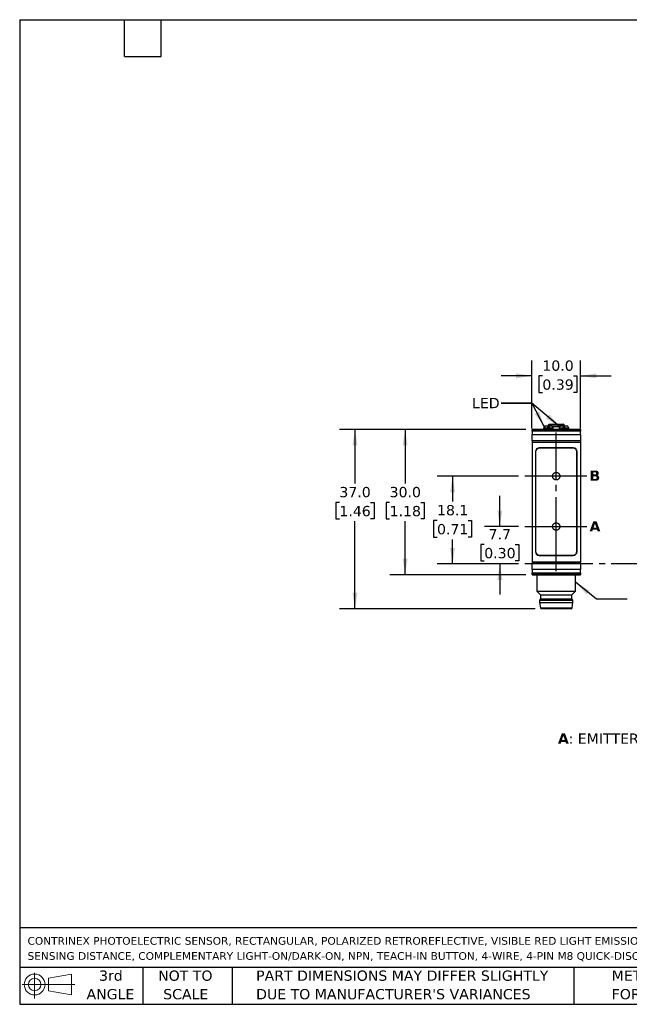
# Model space of a CAD drawing. Header units: millimetres. Extents: x 6 to 273, y 6 to 210.
# Tile 1 of 4: x 6 to 132, y 6 to 210. Entities that reach past the tile are written whole.
import ezdxf

# ---------------------------------------------------------------- set-up
doc = ezdxf.new("R2010")
doc.units = ezdxf.units.MM
doc.linetypes.add('SLD-Center', pattern=[19.05, 15.24, -1.27, 1.27, -1.27])
doc.linetypes.add('SLD-Solid', pattern=[0])
doc.layers.add('CENTER', color=40, linetype='SLD-Center')
doc.layers.add('DIMENSIONS', color=140, linetype='SLD-Solid', lineweight=25)
doc.layers.add('TEXT', color=140, linetype='SLD-Solid', lineweight=25)
doc.styles.add('SLDTEXTSTYLE0', font='VERDANAB.TTF')
doc.styles.add('SLDTEXTSTYLE1', font='VERDANA.TTF')
doc.styles.get("Standard").update_dxf_attribs({"font": 'VERDANA.TTF'})
doc.dimstyles.new('SLDDIMSTYLE0', dxfattribs={"dimtxt": 2.158008, "dimasz": 3.302, "dimexe": 0, "dimexo": 0.0625, "dimgap": 0.539502, "dimtad": 0, "dimtih": 1, "dimtoh": 1, "dimrnd": 1e-09, "dimzin": 12, "dimdsep": 46, "dimtxsty": 'SLDTEXTSTYLE1', "dimsah": 1, "dimcen": 0.09, "dimadec": 0, "dimazin": 3, "dimtfac": 1, "dimtmove": 0, "dimatfit": 0, "dimfxl": 0, "dimfrac": 2, "dimtolj": 1, "dimtzin": 12, "dimarcsym": 0})
doc.dimstyles.new('SLDDIMSTYLE1', dxfattribs={"dimtxt": 2.158008, "dimasz": 3.302, "dimexe": 0, "dimexo": 0.0625, "dimgap": 0.539502, "dimtad": 0, "dimtih": 1, "dimtoh": 1, "dimrnd": 1e-09, "dimzin": 12, "dimdsep": 46, "dimtxsty": 'SLDTEXTSTYLE1', "dimsah": 1, "dimcen": 0.09, "dimadec": 0, "dimazin": 3, "dimtfac": 1, "dimtofl": 0, "dimtmove": 0, "dimatfit": 3, "dimfxl": 0, "dimfrac": 2, "dimtolj": 1, "dimtzin": 12, "dimarcsym": 0})
doc.dimstyles.new('SLDDIMSTYLE2', dxfattribs={"dimtxt": 2.158008, "dimasz": 3.302, "dimexe": 0, "dimexo": 0.0625, "dimgap": 0.539502, "dimtad": 0, "dimtih": 1, "dimtoh": 1, "dimrnd": 1e-09, "dimzin": 4, "dimdsep": 46, "dimtxsty": 'SLDTEXTSTYLE1', "dimsah": 1, "dimcen": 0.09, "dimadec": 0, "dimazin": 1, "dimtfac": 1, "dimtmove": 0, "dimatfit": 0, "dimfxl": 0, "dimfrac": 2, "dimtolj": 1, "dimtzin": 12, "dimarcsym": 0})
doc.dimstyles.new('SLDDIMSTYLE3', dxfattribs={"dimtxt": 2.158008, "dimasz": 3.302, "dimexe": 0, "dimexo": 0.0625, "dimgap": 0.539502, "dimtad": 0, "dimtih": 1, "dimtoh": 1, "dimrnd": 1e-09, "dimzin": 4, "dimdsep": 46, "dimtxsty": 'SLDTEXTSTYLE1', "dimsah": 1, "dimcen": 0.09, "dimadec": 0, "dimazin": 1, "dimtfac": 1, "dimtofl": 0, "dimtmove": 0, "dimatfit": 3, "dimfxl": 0, "dimfrac": 2, "dimtolj": 1, "dimtzin": 12, "dimarcsym": 0})
doc.dimstyles.new('SLDDIMSTYLE5', dxfattribs={"dimtxt": 0.18, "dimasz": 3.302, "dimexe": 0, "dimexo": 0.0625, "dimgap": 0, "dimtad": 0, "dimtih": 1, "dimtoh": 1, "dimdec": 0, "dimrnd": 1e-09, "dimzin": 0, "dimdsep": 46, "dimtxsty": 'Standard', "dimsah": 1, "dimcen": 0.09, "dimadec": 0, "dimazin": 0, "dimtfac": 3.302, "dimtdec": 0, "dimtofl": 0, "dimtmove": 0, "dimatfit": 3, "dimfxl": 0, "dimfrac": 2, "dimtolj": 1, "dimtzin": 0, "dimarcsym": 0})

# ---------------------------------------------------------------- blocks, each defined once
blk = doc.blocks.new('Block11')
at = {"color": 7, "linetype": 'SLD-Solid', "lineweight": 18}
for p, q in [((2.59, 5.31), (2.59, 0)), ((5.48, 4.17), (10.18, 5.03)), ((5.48, 1.6), (5.48, 4.17)), ((10.18, 5.03), (10.18, 0.73)), ((0, 2.88), (10.87, 2.88)), ((5.48, 1.6), (10.18, 0.73))]:
    blk.add_line(p, q, dxfattribs=at)
for radius in [2.15, 1.29]:
    blk.add_circle((2.59, 2.88), radius, dxfattribs=at)
blk = doc.blocks.new('Block12')
at = {"color": 7, "linetype": 'Continuous'}
blk.add_blockref('Block11', (0, 0), dxfattribs=at)
blk = doc.blocks.new('SW_NOTE_0')
at = {"layer": 'TEXT', "color": 0, "attachment_point": 1}
for s, insert, char_height, style in [('A', (0, 2.69), 2.12, 'SLDTEXTSTYLE0'), (': EMITTER AXIS      ', (2.19, 2.69), 2.1167, 'SLDTEXTSTYLE1'), ('B', (30.97, 2.69), 2.12, 'SLDTEXTSTYLE0'), (': RECEIVER AXIS', (33.12, 2.69), 2.1167, 'SLDTEXTSTYLE1')]:
    blk.add_mtext(s, dxfattribs=dict(at, insert=insert, char_height=char_height, style=style))
blk = doc.blocks.new('SW_NOTE_0_1')
at = {"layer": 'TEXT', "color": 0, "char_height": 1.5875, "attachment_point": 1, "style": 'SLDTEXTSTYLE1'}
for s, insert in [('CONTRINEX PHOTOELECTRIC SENSOR, RECTANGULAR, POLARIZED RETROREFLECTIVE, VISIBLE RED LIGHT EMISSION, 20-4200MM ', (0, 2.02)), ('SENSING DISTANCE, COMPLEMENTARY LIGHT-ON/DARK-ON, NPN, TEACH-IN BUTTON, 4-WIRE, 4-PIN M8 QUICK-DISCONNECT.', (0, -1.1))]:
    blk.add_mtext(s, dxfattribs=dict(at, insert=insert))
blk = doc.blocks.new('SW_NOTE_0_4')
at = {"layer": 'TEXT', "color": 0, "char_height": 2.1167, "attachment_point": 1, "style": 'SLDTEXTSTYLE1'}
for s, insert in [('PART DIMENSIONS MAY DIFFER SLIGHTLY ', (0, 2.69)), ("DUE TO MANUFACTURER'S VARIANCES", (0, -1.13))]:
    blk.add_mtext(s, dxfattribs=dict(at, insert=insert))
blk = doc.blocks.new('SW_NOTE_0_5')
at = {"layer": 'TEXT', "color": 0, "char_height": 2.117, "attachment_point": 2, "style": 'SLDTEXTSTYLE1'}
for s, insert in [('NOT TO', (5.26, 2.69)), ('SCALE', (5.35, -1.13))]:
    blk.add_mtext(s, dxfattribs=dict(at, insert=insert))
blk = doc.blocks.new('SW_NOTE_0_6')
at = {"layer": 'TEXT', "color": 0, "char_height": 2.117, "attachment_point": 2, "style": 'SLDTEXTSTYLE1'}
for s, insert in [('3rd', (2.32, 2.69)), ('ANGLE', (2.22, -1.13))]:
    blk.add_mtext(s, dxfattribs=dict(at, insert=insert))
blk = doc.blocks.new('SW_NOTE_0_7')
at = {"layer": 'TEXT', "color": 0, "char_height": 2.1167, "attachment_point": 1, "style": 'SLDTEXTSTYLE1'}
for s, insert in [('METRIC UNITS USED ', (0, 2.69)), ('FOR PART DESIGN', (0, -1.13))]:
    blk.add_mtext(s, dxfattribs=dict(at, insert=insert))
blk = doc.blocks.new('_D')
at = {"layer": 'DIMENSIONS'}
for p, q in [((105.39, 104.95), (105.39, 111.3)), ((109.27, 104.95), (102.21, 104.95)), ((102.18, 101.27), (101.46, 101.27)), ((101.46, 101.27), (101.46, 97.84)), ((108.59, 101.27), (109.32, 101.27)), ((109.32, 101.27), (109.32, 97.84)), ((101.46, 97.84), (102.18, 97.84)), ((109.32, 97.84), (108.59, 97.84)), ((109.27, 97.25), (102.21, 97.25)), ((105.39, 97.25), (105.39, 90.9))]:
    blk.add_line(p, q, dxfattribs=at)
for points in [[(105.39, 104.95), (105.9, 108.25), (104.88, 108.25)], [(105.39, 97.25), (104.88, 93.94), (105.9, 93.94)]]:
    blk.add_solid(points, dxfattribs=at)
at = {"layer": 'DIMENSIONS', "char_height": 2.117, "attachment_point": 1, "style": 'SLDTEXTSTYLE1'}
for s, insert in [('7.7', (103.08, 104.44)), ('0.30', (102.18, 100.53))]:
    blk.add_mtext(s, dxfattribs=dict(at, insert=insert))
blk = doc.blocks.new('_D_1')
at = {"layer": 'DIMENSIONS'}
for p, q in [((109.27, 115.35), (92.47, 115.35)), ((95.64, 115.35), (95.64, 110.13)), ((92.44, 106.21), (91.71, 106.21)), ((91.71, 106.21), (91.71, 102.78)), ((98.85, 106.21), (99.57, 106.21)), ((99.57, 106.21), (99.57, 102.78)), ((91.71, 102.78), (92.44, 102.78)), ((95.64, 97.25), (95.64, 102.3)), ((99.57, 102.78), (98.85, 102.78)), ((109.27, 97.25), (92.47, 97.25))]:
    blk.add_line(p, q, dxfattribs=at)
for points in [[(95.64, 115.35), (95.14, 112.04), (96.15, 112.04)], [(95.64, 97.25), (96.15, 100.55), (95.14, 100.55)]]:
    blk.add_solid(points, dxfattribs=at)
at = {"layer": 'DIMENSIONS', "char_height": 2.117, "attachment_point": 1, "style": 'SLDTEXTSTYLE1'}
for s, insert in [('18.1', (92.44, 109.39)), ('0.71', (92.44, 105.47))]:
    blk.add_mtext(s, dxfattribs=dict(at, insert=insert))
blk = doc.blocks.new('_D_10')
at = {"layer": 'DIMENSIONS'}
for p, q in [((110.76, 125), (82.69, 125)), ((85.86, 125), (85.86, 113.86)), ((82.66, 109.94), (81.93, 109.94)), ((81.93, 109.94), (81.93, 106.51)), ((89.07, 109.94), (89.8, 109.94)), ((89.8, 109.94), (89.8, 106.51)), ((81.93, 106.51), (82.66, 106.51)), ((85.86, 95), (85.86, 106.03)), ((89.8, 106.51), (89.07, 106.51)), ((110.76, 95), (82.69, 95))]:
    blk.add_line(p, q, dxfattribs=at)
for points in [[(85.86, 125), (85.36, 121.69), (86.37, 121.69)], [(85.86, 95), (86.37, 98.3), (85.36, 98.3)]]:
    blk.add_solid(points, dxfattribs=at)
at = {"layer": 'DIMENSIONS', "char_height": 2.117, "attachment_point": 1, "style": 'SLDTEXTSTYLE1'}
for s, insert in [('30.0', (82.66, 113.12)), ('1.18', (82.66, 109.2))]:
    blk.add_mtext(s, dxfattribs=dict(at, insert=insert))
blk = doc.blocks.new('_D_11')
at = {"layer": 'DIMENSIONS'}
for p, q in [((110.76, 125), (72.34, 125)), ((75.51, 125), (75.51, 113.86)), ((72.3, 109.94), (71.58, 109.94)), ((71.58, 109.94), (71.58, 106.51)), ((78.72, 109.94), (79.44, 109.94)), ((79.44, 109.94), (79.44, 106.51)), ((71.58, 106.51), (72.3, 106.51)), ((75.51, 88), (75.51, 106.03)), ((79.44, 106.51), (78.72, 106.51)), ((112.68, 88), (72.34, 88))]:
    blk.add_line(p, q, dxfattribs=at)
for points in [[(75.51, 125), (75, 121.69), (76.02, 121.69)], [(75.51, 88), (76.02, 91.3), (75, 91.3)]]:
    blk.add_solid(points, dxfattribs=at)
at = {"layer": 'DIMENSIONS', "char_height": 2.117, "attachment_point": 1, "style": 'SLDTEXTSTYLE1'}
for s, insert in [('37.0', (72.3, 113.12)), ('1.46', (72.3, 109.2))]:
    blk.add_mtext(s, dxfattribs=dict(at, insert=insert))
blk = doc.blocks.new('_D_12')
at = {"layer": 'DIMENSIONS'}
for p, q in [((112.03, 125.18), (112.03, 139.22)), ((122.03, 125.18), (122.03, 139.22)), ((112.03, 136.05), (105.68, 136.05)), ((114.17, 136.05), (113.45, 136.05)), ((113.45, 136.05), (113.45, 132.62)), ((120.58, 136.05), (121.31, 136.05)), ((121.31, 136.05), (121.31, 132.62)), ((122.03, 136.05), (128.38, 136.05)), ((113.45, 132.62), (114.17, 132.62)), ((121.31, 132.62), (120.58, 132.62))]:
    blk.add_line(p, q, dxfattribs=at)
for points in [[(112.03, 136.05), (108.73, 136.56), (108.73, 135.54)], [(122.03, 136.05), (125.33, 135.54), (125.33, 136.56)]]:
    blk.add_solid(points, dxfattribs=at)
at = {"layer": 'DIMENSIONS', "char_height": 2.117, "attachment_point": 1, "style": 'SLDTEXTSTYLE1'}
for s, insert in [('10.0', (114.17, 139.22)), ('0.39', (114.17, 135.31))]:
    blk.add_mtext(s, dxfattribs=dict(at, insert=insert))

msp = doc.modelspace()

# ---------------------------------------------------------------- linework, layer by layer
for p, q in [((122.033, 124.996), (112.033, 124.996)), ((112.033, 124.996), (112.033, 124.963)), ((112.033, 124.963), (122.033, 124.963)), ((112.033, 124.623), (112.033, 124.963)), ((122.033, 124.623), (112.033, 124.623)), ((112.033, 124.623), (112.033, 123.911)), ((114.455, 125.316), (114.433, 125.271)), ((114.433, 125.271), (114.433, 124.996)), ((116.433, 125.271), (114.433, 125.271)), ((115.243, 125.646), (114.645, 125.646)), ((115.413, 125.946), (115.24, 125.646)), ((115.433, 125.316), (115.243, 125.646)), ((115.592, 125.592), (115.273, 125.592)), ((115.534, 125.492), (115.331, 125.492)), ((118.652, 125.946), (115.413, 125.946)), ((115.623, 125.646), (115.433, 125.316)), ((116.22, 125.646), (115.623, 125.646)), ((117.811, 125.592), (116.254, 125.592)), ((117.751, 125.492), (116.315, 125.492)), ((116.433, 125.271), (116.41, 125.316)), ((116.433, 124.996), (116.433, 125.271)), ((117.655, 125.316), (117.633, 125.271)), ((117.633, 125.271), (117.633, 124.996)), ((119.633, 125.271), (117.633, 125.271)), ((118.443, 125.646), (117.845, 125.646)), ((118.633, 125.316), (118.443, 125.646)), ((118.792, 125.592), (118.473, 125.592)), ((118.734, 125.492), (118.531, 125.492)), ((118.823, 125.646), (118.633, 125.316)), ((118.825, 125.646), (118.652, 125.946)), ((119.42, 125.646), (118.823, 125.646)), ((119.633, 125.271), (119.61, 125.316)), ((119.633, 124.996), (119.633, 125.271)), ((122.033, 124.996), (122.033, 124.963)), ((122.033, 124.963), (122.033, 124.623)), ((122.033, 123.911), (122.033, 124.623)), ((112.033, 123.911), (122.033, 123.911)), ((112.033, 122.621), (112.033, 123.911)), ((122.033, 122.621), (112.033, 122.621)), ((112.033, 122.621), (112.033, 122.366)), ((112.033, 122.366), (122.033, 122.366)), ((112.033, 122.366), (112.033, 97.626)), ((122.033, 123.911), (122.033, 122.621)), ((122.033, 122.621), (122.033, 122.366)), ((122.033, 122.366), (122.033, 97.626)), ((112.733, 120.396), (112.733, 99.796)), ((112.783, 120.346), (112.783, 99.846)), ((120.533, 121.196), (113.533, 121.196)), ((120.483, 121.146), (113.583, 121.146)), ((121.283, 99.846), (121.283, 120.346)), ((121.333, 99.796), (121.333, 120.396)), ((122.033, 97.626), (112.033, 97.626)), ((112.033, 97.626), (112.033, 97.371)), ((113.533, 98.996), (120.533, 98.996)), ((113.583, 99.046), (120.483, 99.046)), ((122.033, 97.371), (122.033, 97.626)), ((112.033, 97.371), (122.033, 97.371)), ((112.033, 96.081), (112.033, 97.371)), ((122.033, 96.081), (112.033, 96.081)), ((112.033, 96.081), (112.033, 95.369)), ((122.033, 97.371), (122.033, 96.081)), ((122.033, 95.369), (122.033, 96.081)), ((112.033, 95.369), (122.033, 95.369)), ((112.033, 95.029), (112.033, 95.369)), ((122.033, 95.029), (112.033, 95.029)), ((112.033, 95.029), (112.033, 94.996)), ((112.033, 94.996), (122.033, 94.996)), ((113.033, 94.996), (113.033, 91.609)), ((121.033, 91.609), (121.033, 94.996)), ((122.033, 95.369), (122.033, 95.029)), ((122.033, 95.029), (122.033, 94.996)), ((113.033, 91.609), (113.783, 90.859)), ((113.033, 91.609), (121.033, 91.609)), ((120.283, 90.859), (121.033, 91.609)), ((113.783, 89.996), (113.583, 89.746)), ((113.583, 89.746), (113.583, 89.246)), ((113.583, 89.746), (120.483, 89.746)), ((113.783, 90.859), (113.783, 89.996)), ((113.783, 90.859), (120.283, 90.859)), ((113.783, 89.996), (120.283, 89.996)), ((120.283, 89.996), (120.283, 90.859)), ((120.483, 89.746), (120.283, 89.996)), ((120.483, 89.246), (120.483, 89.746)), ((113.583, 89.246), (113.755, 88.164)), ((113.583, 89.246), (120.483, 89.246)), ((113.755, 88.164), (120.31, 88.164)), ((120.31, 88.164), (120.483, 89.246))]:
    msp.add_line(p, q)
for centre, radius, start, end in [((115.587, 125.846), 0.2, 90, 150), ((118.478, 125.846), 0.2, 30, 90), ((113.533, 120.396), 0.8, 90, 180), ((113.583, 120.346), 0.8, 90, 180), ((120.483, 120.346), 0.8, 0, 90), ((120.533, 120.396), 0.8, 0, 90), ((113.533, 99.796), 0.8, 180, 270), ((113.583, 99.846), 0.8, 180, 270), ((120.483, 99.846), 0.8, 270, 0), ((120.533, 99.796), 0.8, 270, 0), ((113.953, 88.196), 0.2, 189.06218, 270), ((120.113, 88.196), 0.2, 270, 350.93782)]:
    msp.add_arc(centre, radius, start, end)
for centre, start_param, end_param in [((115.433, 118.695), 0.3927394, 0.4949341), ((115.433, 118.695), 5.7882512, 5.8904459), ((118.633, 118.695), 0.3927394, 0.4949341), ((118.633, 118.695), 5.7882512, 5.8904459)]:
    msp.add_ellipse(centre, major_axis=(0, 7.523), ratio=0.2734697, start_param=start_param, end_param=end_param)
for points in [[(115.587, 126.046), (115.587, 126.046), (116.235, 126.046), (117.831, 126.046), (118.478, 126.046), (118.478, 126.046)], [(120.113, 87.996), (120.113, 87.996), (118.732, 87.996), (115.333, 87.996), (113.953, 87.996), (113.953, 87.996)]]:
    msp.add_open_spline(points, degree=3, knots=[0, 0, 0, 0, 0.5, 0.5, 1, 1, 1, 1])
at = {"layer": 'CENTER'}
for p, q in [((117.033, 95.758), (117.033, 124.327)), ((123.327, 115.346), (110.536, 115.346)), ((110.536, 104.946), (123.327, 104.946)), ((162.686, 97.246), (110.536, 97.246))]:
    msp.add_line(p, q, dxfattribs=at)
for centre in [(117.033, 115.343), (117.033, 104.952)]:
    msp.add_circle(centre, 0.762, dxfattribs=at)
at = {"layer": 'DIMENSIONS'}
for points in [[(114.564, 125.516), (113.495, 128.681), (112.593, 128.213)], [(121.033, 93.439), (123.265, 90.954), (123.909, 91.74)]]:
    msp.add_solid(points, dxfattribs=at)
at = {"layer": 'TEXT'}
for p, q in [((6.35, 209.55), (273.05, 209.55)), ((6.35, 209.55), (6.35, 6.35)), ((27.94, 201.93), (27.94, 209.55)), ((35.56, 201.93), (35.56, 209.55)), ((27.94, 201.93), (35.56, 201.93)), ((273.05, 22.126), (6.35, 22.126)), ((273.05, 13.97), (6.35, 13.97)), ((31.75, 13.97), (31.75, 6.35)), ((50.212, 13.97), (50.212, 6.35)), ((120.646, 13.97), (120.646, 6.35)), ((6.35, 6.35), (273.05, 6.35))]:
    msp.add_line(p, q, dxfattribs=at)
at = {"layer": 'TEXT', "flags": 128}
for points in [[(105.661, 130.438), (112.011, 130.438), (114.564, 125.516)], [(131.669, 89.928), (125.319, 89.928), (121.033, 93.439)]]:
    msp.add_lwpolyline(points, dxfattribs=at)

# ---------------------------------------------------------------- block references
at = {"layer": 'TEXT'}
for name, p in [('SW_NOTE_0', (117.381, 59.559)), ('SW_NOTE_0_1', (7.966, 18.216)), ('Block12', (6.838, 7.554)), ('SW_NOTE_0_6', (22.847, 10.635)), ('SW_NOTE_0_5', (35.257, 10.635)), ('SW_NOTE_0_4', (55.119, 10.635)), ('SW_NOTE_0_7', (128.478, 10.635))]:
    msp.add_blockref(name, p, dxfattribs=at)

# ---------------------------------------------------------------- texts
at = {"layer": 'TEXT', "attachment_point": 1}
for s, insert, char_height, style in [('LED', (99.662, 131.49), 2.1167, 'SLDTEXTSTYLE1'), ('LED', (99.662, 131.49), 2.1167, 'SLDTEXTSTYLE1'), ('B', (123.895, 116.511), 2.117, 'SLDTEXTSTYLE0'), ('A', (123.895, 106.05), 2.117, 'SLDTEXTSTYLE0')]:
    msp.add_mtext(s, dxfattribs=dict(at, insert=insert, char_height=char_height, style=style))

# ---------------------------------------------------------------- dimensions: what is measured, and where the dimension line sits
at = {"layer": 'DIMENSIONS'}
dim = msp.add_linear_dim(base=(122.033, 136.048), p1=(112.033, 123.911), p2=(122.033, 123.911), dimstyle='SLDDIMSTYLE2', dxfattribs=at)
dim.commit()
dim.dimension.update_dxf_attribs({"geometry": '_D_12', "text_midpoint": (117.378, 136.048), "dimtype": 160})
for base, p1, p2, dimstyle, picture, middle in [((75.51, 124.996), (113.953, 87.996), (112.033, 124.996), 'SLDDIMSTYLE3', '_D_11', (75.51, 109.945)), ((85.865, 124.996), (112.033, 94.996), (112.033, 124.996), 'SLDDIMSTYLE3', '_D_10', (85.865, 109.945)), ((95.643, 115.346), (110.536, 97.246), (110.536, 115.346), 'SLDDIMSTYLE1', '_D_1', (95.643, 106.214)), ((105.387, 97.246), (110.536, 104.946), (110.536, 97.246), 'SLDDIMSTYLE0', '_D', (105.387, 101.266))]:
    dim = msp.add_linear_dim(base=base, p1=p1, p2=p2, angle=90, dimstyle=dimstyle, dxfattribs=at)
    dim.commit()
    dim.dimension.update_dxf_attribs({"geometry": picture, "text_midpoint": middle, "dimtype": 160})

# ---------------------------------------------------------------- leaders
at = {"layer": 'TEXT'}
msp.add_leader([(117.77, 125.526), (112.011, 130.438), (105.661, 130.438)], dimstyle='SLDDIMSTYLE5', dxfattribs=at)

doc.saveas('drawing.dxf')
